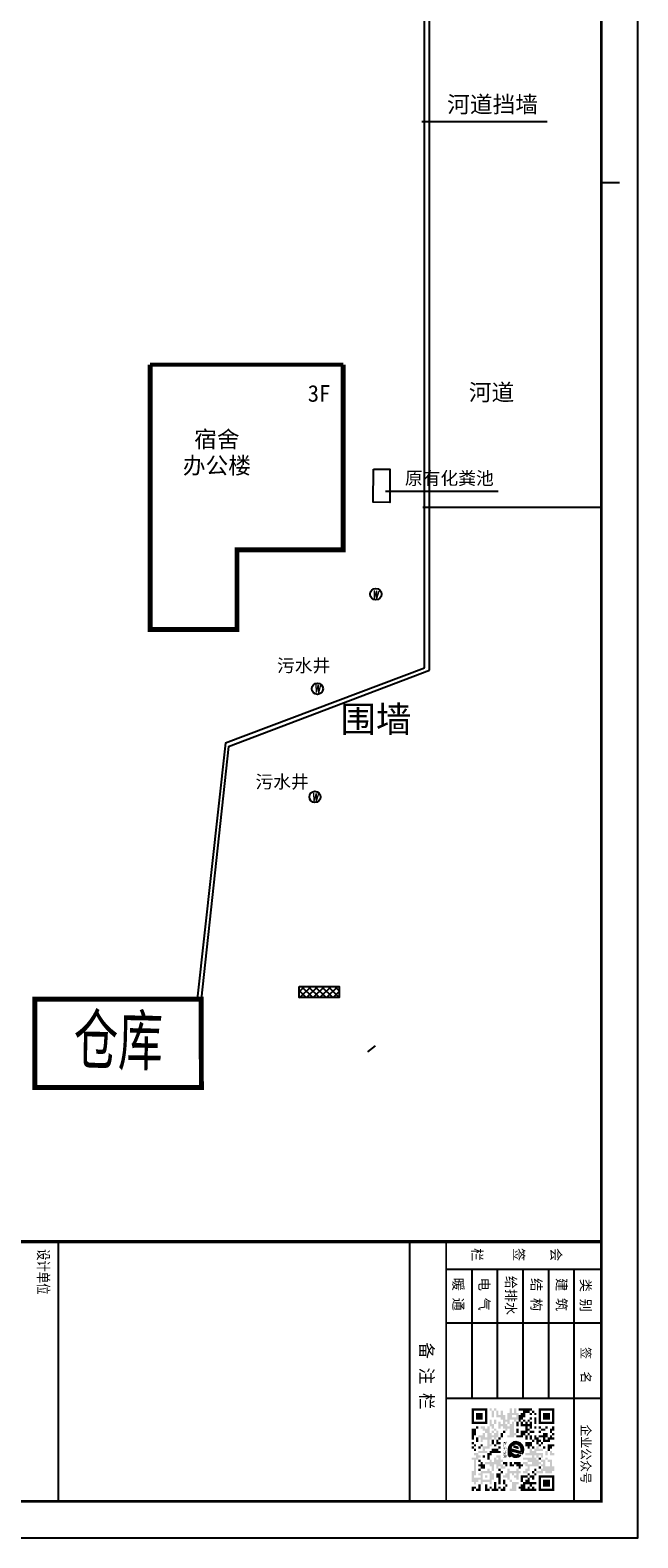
# Model space of a CAD drawing. Extents: x -424536 to -66822, y 139826 to 492209.
# Tile 51 of 69: x -103433 to -66822, y 139826 to 230761. Entities that reach past the tile are written whole.
import ezdxf

# ---------------------------------------------------------------- set-up
doc = ezdxf.new("R2010")
doc.units = 0
doc.header["$LTSCALE"] = 1000
doc.header["$MEASUREMENT"] = 0
doc.layers.add('15221', color=2, linetype='Continuous', lineweight=18)
for name, color, linetype in [('FG', 252, 'Continuous'), ('PUB_TEXT', 7, 'Continuous'), ('图框', 3, 'Continuous'), ('植物$0$灌木字', 3, 'Continuous')]:
    doc.layers.add(name, color=color, linetype=linetype)
doc.styles.add('_TCH_DIM', font='SIMPLEX', dxfattribs={"bigfont": 'GBCBIG'})
doc.styles.add('DIM100', font='romans.shx', dxfattribs={"width": 0.8, "height": 250, "bigfont": 'hztxt.shx'})
doc.styles.get("Standard").update_dxf_attribs({"font": 'gbenor.shx', "bigfont": 'gbcbig.shx'})
doc.styles.add('图框', font='txt', dxfattribs={"width": 0.8})
doc.styles.add('黑体字', font='simhei_1.ttf')

# ---------------------------------------------------------------- blocks, each defined once
blk = doc.blocks.new('*U58')
at = {"layer": '图框'}
for points in [[(79826, 23088), (79803, 23140), (79826, 23227)], [(79838, 23062), (79826, 23227), (79838, 23270)], [(79826, 23088), (79826, 23227), (79838, 23062)], [(79851, 23034), (79838, 23270), (79851, 23318)], [(79838, 23062), (79838, 23270), (79851, 23034)], [(79865, 22973), (79851, 23318), (79865, 23371)], [(79851, 23034), (79851, 23318), (79865, 22973)], [(79867, 22966), (79865, 23371), (79867, 23378)], [(79865, 22973), (79865, 23371), (79867, 22966)], [(79867, 22966), (79867, 23378), (79877, 22920)], [(79877, 22313), (79867, 22699), (79877, 22771)], [(79877, 22920), (79877, 23363), (79882, 22804)], [(79882, 22319), (79877, 22771), (79882, 22804)], [(79598, 22265), (79494, 22265), (79598, 22318)], [(79690, 22265), (79598, 22318), (79690, 22390)], [(79598, 22265), (79598, 22318), (79690, 22265)], [(79767, 22265), (79690, 22390), (79767, 22478)], [(79803, 22265), (79767, 22478), (79803, 22539)], [(79826, 22265), (79803, 22539), (79826, 22578)], [(79838, 22265), (79826, 22578), (79838, 22611)], [(79851, 22281), (79838, 22611), (79851, 22648)], [(79865, 22298), (79851, 22648), (79865, 22688)], [(79867, 22300), (79865, 22688), (79867, 22699)]]:
    blk.add_solid(points, dxfattribs=at)
at = {"layer": '图框', "extrusion": (0, 0, -1)}
for points in [[(-79877, 22920), (-79867, 23378), (-79877, 23363)], [(-79882, 22804), (-79877, 23363), (-79882, 23357)], [(-79877, 22313), (-79877, 22771), (-79882, 22319)], [(-79882, 22319), (-79882, 23357), (-79936, 22383)], [(-79936, 22383), (-79882, 23357), (-79936, 23285)], [(-79936, 22383), (-79936, 23285), (-79958, 22424)], [(-79958, 22424), (-79936, 23285), (-79958, 23255)], [(-79958, 22424), (-79958, 23255), (-80009, 22518)], [(-80009, 22518), (-79958, 23255), (-80009, 23149)], [(-80009, 22518), (-80009, 23149), (-80025, 22566)], [(-80025, 22566), (-80009, 23149), (-80025, 23117)], [(-80025, 22566), (-80025, 23117), (-80056, 22664)], [(-80056, 22664), (-80025, 23117), (-80056, 22998)], [(-80056, 22664), (-80056, 22998), (-80064, 22728)], [(-80064, 22728), (-80056, 22998), (-80064, 22969)], [(-80064, 22728), (-80064, 22969), (-80075, 22816)], [(-79690, 22265), (-79690, 22390), (-79767, 22265)], [(-79767, 22265), (-79767, 22478), (-79803, 22265)], [(-79803, 22265), (-79803, 22539), (-79826, 22265)], [(-79826, 22265), (-79826, 22578), (-79838, 22265)], [(-79838, 22265), (-79838, 22611), (-79851, 22281)], [(-79851, 22281), (-79851, 22648), (-79865, 22298)], [(-79865, 22298), (-79865, 22688), (-79867, 22300)], [(-79867, 22300), (-79867, 22699), (-79877, 22313)]]:
    blk.add_solid(points, dxfattribs=at)
blk = doc.blocks.new('*U57')
at = {"layer": '图框', "color": 8, "extrusion": (0, 0, -1)}
for points in [[(-79432, 22328), (-79137, 22328), (-79432, 23319)], [(-79432, 22328), (-79432, 23319), (-79500, 22328)]]:
    blk.add_solid(points, dxfattribs=at)
at = {"layer": '图框', "color": 8}
for points in [[(79500, 22328), (79432, 23319), (79500, 23343)], [(79500, 22328), (79500, 23343), (79799, 23444)]]:
    blk.add_solid(points, dxfattribs=at)
blk = doc.blocks.new('*U56')
at = {"layer": '图框', "color": 8, "extrusion": (0, 0, -1)}
for points in [[(-78944, 22556), (-78799, 22556), (-78944, 23099)], [(-78944, 22556), (-78944, 23099), (-79087, 22556)]]:
    blk.add_solid(points, dxfattribs=at)
at = {"layer": '图框', "color": 8}
for points in [[(79087, 22556), (78944, 23099), (79087, 23122)], [(79087, 22556), (79087, 23122), (79245, 23147)]]:
    blk.add_solid(points, dxfattribs=at)
blk = doc.blocks.new('*U55')
at = {"layer": '图框'}
for points in [[(78470, 22753), (78464, 22792), (78470, 22944)], [(78487, 22641), (78470, 22944), (78487, 23017)], [(78470, 22753), (78470, 22944), (78487, 22641)], [(78504, 22591), (78487, 23017), (78504, 23092)], [(78487, 22641), (78487, 23017), (78504, 22591)], [(78538, 22497), (78504, 23092), (78538, 23167)], [(78504, 22591), (78504, 23092), (78538, 22497)], [(78566, 22449), (78538, 23167), (78566, 23232)], [(78538, 22497), (78538, 23167), (78566, 22449)], [(78615, 22366), (78566, 23232), (78615, 23302)], [(78566, 22449), (78566, 23232), (78615, 22366)], [(78653, 22322), (78615, 23302), (78653, 23357)], [(78615, 22366), (78615, 23302), (78653, 22322)], [(78657, 22318), (78653, 23357), (78657, 23360)], [(78653, 22322), (78653, 23357), (78657, 22318)], [(78659, 22905), (78657, 23360), (78659, 23362)], [(78657, 22318), (78657, 22791), (78659, 22315)], [(78676, 22987), (78659, 23362), (78676, 23379)], [(78659, 22315), (78659, 22778), (78676, 22296)], [(78682, 23018), (78676, 23379), (78682, 23385)], [(78715, 23097), (78682, 23385), (78715, 23417)], [(78716, 23099), (78715, 23417), (78716, 23418)], [(78726, 23123), (78716, 23418), (78726, 23428)], [(78762, 23179), (78726, 23428), (78762, 23463)], [(78775, 23198), (78762, 23463), (78775, 23472)], [(78789, 23219), (78775, 23472), (78789, 23481)], [(78835, 23268), (78789, 23481), (78835, 23512)], [(78851, 23284), (78835, 23512), (78851, 23523)], [(78868, 23302), (78851, 23523), (78868, 23534)], [(78889, 23317), (78868, 23534), (78889, 23548)], [(78942, 23355), (78889, 23548), (78942, 23570)], [(78962, 23368), (78942, 23570), (78962, 23578)], [(78971, 23373), (78962, 23578), (78971, 23582)], [(79030, 23400), (78971, 23582), (79030, 23606)], [(79045, 23406), (79030, 23606), (79045, 23610)], [(79066, 23416), (79045, 23610), (79066, 23614)], [(79117, 23429), (79066, 23614), (79117, 23625)], [(79155, 23438), (79117, 23625), (79155, 23633)], [(79177, 23444), (79155, 23633), (79177, 23637)], [(79179, 23444), (79177, 23637), (79179, 23638)], [(79269, 23449), (79179, 23638), (79269, 23639)], [(79292, 23450), (79269, 23639), (79292, 23640)], [(79292, 23450), (79292, 23640), (79331, 23445)], [(79331, 23445), (79292, 23640), (79331, 23640)], [(79331, 23445), (79331, 23640), (79405, 23435)], [(79405, 23435), (79405, 23627), (79481, 23410)], [(79481, 23410), (79481, 23614), (79514, 23400)], [(79624, 23437), (79624, 23560), (79754, 23481)], [(78676, 22296), (78676, 22678), (78682, 22289)], [(78682, 22289), (78682, 22661), (78715, 22251)], [(78715, 22251), (78715, 22572), (78716, 22250)], [(78716, 22250), (78716, 22570), (78726, 22242)], [(78726, 22242), (78726, 22553), (78762, 22214)], [(78762, 22214), (78762, 22493), (78775, 22204)], [(78775, 22204), (78775, 22472), (78789, 22193)], [(78789, 22193), (78789, 22456), (78835, 22157)], [(78835, 22157), (78835, 22404), (78851, 22149)], [(78851, 22149), (78851, 22386), (78868, 22140)], [(78868, 22140), (78868, 22373), (78889, 22129)], [(78889, 22129), (78889, 22357), (78942, 22102)], [(78942, 22102), (78942, 22317), (78962, 22092)], [(78962, 22092), (78962, 22307), (78971, 22088)], [(78971, 22088), (78971, 22302), (79030, 22070)], [(79030, 22070), (79030, 22272), (79045, 22066)], [(79045, 22066), (79045, 22265), (79066, 22060)], [(79066, 22060), (79066, 22259), (79117, 22045)], [(79117, 22045), (79117, 22244), (79155, 22041)], [(79155, 22041), (79155, 22233), (79177, 22039)], [(79177, 22039), (79177, 22231), (79179, 22039)], [(79179, 22039), (79179, 22231), (79269, 22030)], [(79292, 22030), (79269, 22222), (79292, 22222)], [(79331, 22030), (79292, 22222), (79331, 22222)], [(79405, 22030), (79331, 22222), (79405, 22222)], [(79481, 22030), (79405, 22222), (79481, 22222)], [(79514, 22030), (79481, 22222), (79514, 22222)], [(79514, 22030), (79514, 22222), (79624, 22030)], [(79624, 22030), (79514, 22222), (79624, 22222)], [(79754, 22030), (79624, 22222), (79754, 22222)], [(79935, 22030), (79754, 22222), (79935, 22222)], [(79935, 22030), (79935, 22222), (80068, 22222)]]:
    blk.add_solid(points, dxfattribs=at)
at = {"layer": '图框', "extrusion": (0, 0, -1)}
for points in [[(-78657, 22791), (-78657, 23360), (-78659, 22905)], [(-78659, 22315), (-78657, 22791), (-78659, 22778)], [(-78659, 22905), (-78659, 23362), (-78676, 22987)], [(-78676, 22296), (-78659, 22778), (-78676, 22678)], [(-78676, 22987), (-78676, 23379), (-78682, 23018)], [(-78682, 23018), (-78682, 23385), (-78715, 23097)], [(-78715, 23097), (-78715, 23417), (-78716, 23099)], [(-78716, 23099), (-78716, 23418), (-78726, 23123)], [(-78726, 23123), (-78726, 23428), (-78762, 23179)], [(-78762, 23179), (-78762, 23463), (-78775, 23198)], [(-78775, 23198), (-78775, 23472), (-78789, 23219)], [(-78789, 23219), (-78789, 23481), (-78835, 23268)], [(-78835, 23268), (-78835, 23512), (-78851, 23284)], [(-78851, 23284), (-78851, 23523), (-78868, 23302)], [(-78868, 23302), (-78868, 23534), (-78889, 23317)], [(-78889, 23317), (-78889, 23548), (-78942, 23355)], [(-78942, 23355), (-78942, 23570), (-78962, 23368)], [(-78962, 23368), (-78962, 23578), (-78971, 23373)], [(-78971, 23373), (-78971, 23582), (-79030, 23400)], [(-79030, 23400), (-79030, 23606), (-79045, 23406)], [(-79045, 23406), (-79045, 23610), (-79066, 23416)], [(-79066, 23416), (-79066, 23614), (-79117, 23429)], [(-79117, 23429), (-79117, 23625), (-79155, 23438)], [(-79155, 23438), (-79155, 23633), (-79177, 23444)], [(-79177, 23444), (-79177, 23637), (-79179, 23444)], [(-79179, 23444), (-79179, 23638), (-79269, 23449)], [(-79269, 23449), (-79269, 23639), (-79292, 23450)], [(-79405, 23435), (-79331, 23640), (-79405, 23627)], [(-79481, 23410), (-79405, 23627), (-79481, 23614)], [(-79514, 23400), (-79481, 23614), (-79514, 23602)], [(-79514, 23400), (-79514, 23602), (-79624, 23437)], [(-79624, 23437), (-79514, 23602), (-79624, 23560)], [(-78682, 22289), (-78676, 22678), (-78682, 22661)], [(-78715, 22251), (-78682, 22661), (-78715, 22572)], [(-78716, 22250), (-78715, 22572), (-78716, 22570)], [(-78726, 22242), (-78716, 22570), (-78726, 22553)], [(-78762, 22214), (-78726, 22553), (-78762, 22493)], [(-78775, 22204), (-78762, 22493), (-78775, 22472)], [(-78789, 22193), (-78775, 22472), (-78789, 22456)], [(-78835, 22157), (-78789, 22456), (-78835, 22404)], [(-78851, 22149), (-78835, 22404), (-78851, 22386)], [(-78868, 22140), (-78851, 22386), (-78868, 22373)], [(-78889, 22129), (-78868, 22373), (-78889, 22357)], [(-78942, 22102), (-78889, 22357), (-78942, 22317)], [(-78962, 22092), (-78942, 22317), (-78962, 22307)], [(-78971, 22088), (-78962, 22307), (-78971, 22302)], [(-79030, 22070), (-78971, 22302), (-79030, 22272)], [(-79045, 22066), (-79030, 22272), (-79045, 22265)], [(-79066, 22060), (-79045, 22265), (-79066, 22259)], [(-79117, 22045), (-79066, 22259), (-79117, 22244)], [(-79155, 22041), (-79117, 22244), (-79155, 22233)], [(-79177, 22039), (-79155, 22233), (-79177, 22231)], [(-79179, 22039), (-79177, 22231), (-79179, 22231)], [(-79269, 22030), (-79179, 22231), (-79269, 22222)], [(-79269, 22030), (-79269, 22222), (-79292, 22030)], [(-79292, 22030), (-79292, 22222), (-79331, 22030)], [(-79331, 22030), (-79331, 22222), (-79405, 22030)], [(-79405, 22030), (-79405, 22222), (-79481, 22030)], [(-79481, 22030), (-79481, 22222), (-79514, 22030)], [(-79624, 22030), (-79624, 22222), (-79754, 22030)], [(-79754, 22030), (-79754, 22222), (-79935, 22030)]]:
    blk.add_solid(points, dxfattribs=at)

msp = doc.modelspace()

# ---------------------------------------------------------------- hatches: boundary and pattern name
at = {"layer": '15221'}
h = msp.add_hatch(color=250, dxfattribs=at)
h.paths.add_polyline_path([(-75890.6, 146688.6), (-75890.6, 147629.7), (-76833.5, 147629.7), (-76833.5, 146688.6)])
h.paths.add_polyline_path([(-76024.5, 146824.4), (-76699.6, 146824.4), (-76699.6, 147496.8), (-76024.5, 147496.8)], flags=16)
h.paths.add_polyline_path([(-76161.8, 146958.6), (-76565.4, 146958.6), (-76565.4, 147358.7), (-76161.8, 147358.7)], flags=0)
for points in [[(-76161.8, 146958.6), (-76161.8, 147358.7), (-76565.4, 147358.7), (-76565.4, 146958.6)], [(-73735.5, 146958.6), (-73735.5, 147093.5), (-73601.7, 147093.5), (-73601.7, 147358.7), (-73334.1, 147358.7), (-73334.1, 147496.8), (-73195.5, 147496.8), (-73195.5, 147629.7), (-74003.8, 147629.7), (-74003.8, 147496.8), (-73735.5, 147496.8), (-73735.5, 147358.7), (-73871.5, 147358.7), (-73871.5, 147231.3), (-74003.8, 147231.3), (-74003.8, 146958.6), (-74003.8, 146824.4), (-73871.5, 146824.4), (-73871.5, 146958.6)], [(-72120.1, 146958.6), (-72120.1, 147358.7), (-72525.8, 147358.7), (-72525.8, 146958.6)], [(-76699.6, 145746.1), (-76699.6, 146014.8), (-76565.4, 146014.8), (-76565.4, 146417.7), (-76833.5, 146417.7), (-76833.5, 145746.1)], [(-76426, 146417.7), (-76426, 146550.6), (-76565.4, 146550.6), (-76565.4, 146417.7)], [(-76024.5, 146284.7), (-76024.5, 146147.7), (-75890.6, 146147.7), (-75890.6, 145880.6), (-76024.5, 145880.6), (-76024.5, 146147.7), (-76161.8, 146147.7), (-76161.8, 146014.8), (-76426, 146014.8), (-76426, 145880.6), (-76296.3, 145880.6), (-76296.3, 145610.6), (-76161.8, 145610.6), (-76161.8, 145746.1), (-75890.6, 145746.1), (-75890.6, 145338.3), (-76161.8, 145338.3), (-76161.8, 145072.1), (-76426, 145072.1), (-76426, 144939.2), (-75890.6, 144939.2), (-75890.6, 145072.1), (-76024.5, 145072.1), (-76024.5, 145205.4), (-75757.8, 145205.4), (-75757.8, 145338.3), (-75622.5, 145338.3), (-75622.5, 145475.1), (-75757.8, 145475.1), (-75757.8, 145746.1), (-75622.5, 145746.1), (-75622.5, 145880.6), (-75485.4, 145880.6), (-75485.4, 145746.1), (-75353.7, 145746.1), (-75353.7, 145880.6), (-75217.8, 145880.6), (-75217.8, 146284.7), (-75353.7, 146284.7), (-75353.7, 146147.7), (-75485.4, 146147.7), (-75485.4, 146014.8), (-75622.5, 146014.8), (-75622.5, 146147.7), (-75757.8, 146147.7), (-75757.8, 146550.6), (-75890.6, 146550.6), (-75890.6, 146417.7), (-76024.5, 146417.7), (-76024.5, 146550.6), (-76296.3, 146550.6), (-76296.3, 146417.7), (-76161.8, 146417.7), (-76161.8, 146284.7)], [(-73601.7, 146550.6), (-73601.7, 146284.7), (-73871.5, 146284.7), (-73871.5, 146014.8), (-74139.7, 146014.8), (-74139.7, 145880.6), (-73735.5, 145880.6), (-73735.5, 146014.8), (-73601.7, 146014.8), (-73601.7, 146147.7), (-73467.9, 146147.7), (-73467.9, 146284.7), (-73334.1, 146284.7), (-73334.1, 146417.7), (-73467.9, 146417.7), (-73467.9, 146550.6), (-73334.1, 146550.6), (-73334.1, 146417.7), (-73195.5, 146417.7), (-73195.5, 146824.4), (-73334.1, 146824.4), (-73334.1, 146688.6), (-73467.9, 146688.6), (-73467.9, 146824.4), (-73601.7, 146824.4), (-73601.7, 146688.6), (-73735.5, 146688.6), (-73735.5, 146824.4), (-73871.5, 146824.4), (-73871.5, 146550.6)], [(-76426, 145610.6), (-76426, 145880.6), (-76565.4, 145880.6), (-76565.4, 145610.6)], [(-75079.7, 145746.1), (-75079.7, 145880.6), (-75217.8, 145880.6), (-75217.8, 145746.1)], [(-74947.6, 145880.6), (-74947.6, 146147.7), (-75079.7, 146147.7), (-75079.7, 145880.6)], [(-74813.8, 146147.7), (-74813.8, 146284.7), (-74947.6, 146284.7), (-74947.6, 146147.7)], [(-73467.9, 145338.3), (-73467.9, 145205.4), (-73334.1, 145205.4), (-73334.1, 145338.3), (-73195.5, 145338.3), (-73195.5, 145610.6), (-73601.7, 145610.6), (-73601.7, 145338.3)], [(-76565.4, 145338.3), (-76565.4, 145475.1), (-76699.6, 145475.1), (-76699.6, 145338.3)], [(-76296.3, 145205.4), (-76296.3, 145338.3), (-76426, 145338.3), (-76426, 145205.4)], [(-76161.8, 145338.3), (-76161.8, 145475.1), (-76296.3, 145475.1), (-76296.3, 145338.3)], [(-75622.5, 144130.2), (-75622.5, 143863.6), (-75485.4, 143863.6), (-75485.4, 144268), (-75353.7, 144268), (-75353.7, 143997.6), (-75217.8, 143997.6), (-75217.8, 144130.2), (-75079.7, 144130.2), (-75079.7, 143997.6), (-74813.8, 143997.6), (-74813.8, 144130.2), (-74947.6, 144130.2), (-74947.6, 144268), (-75079.7, 144268), (-75079.7, 144400.6), (-74947.6, 144400.6), (-74947.6, 144535.6), (-75079.7, 144535.6), (-75079.7, 144799.8), (-75353.7, 144799.8), (-75353.7, 144665.6), (-75217.8, 144665.6), (-75217.8, 144535.6), (-75353.7, 144535.6), (-75353.7, 144665.6), (-75485.4, 144665.6), (-75485.4, 144400.6), (-75622.5, 144400.6), (-75622.5, 144535.6), (-75757.8, 144535.6), (-75757.8, 144400.6), (-76024.5, 144400.6), (-76024.5, 144268), (-75757.8, 144268), (-75757.8, 144130.2)], [(-75622.5, 144799.8), (-75622.5, 144939.2), (-75079.7, 144939.2), (-75079.7, 145072.1), (-75217.8, 145072.1), (-75217.8, 145205.4), (-75622.5, 145205.4), (-75622.5, 145072.1), (-75757.8, 145072.1), (-75757.8, 144939.2), (-75890.6, 144939.2), (-75890.6, 144535.6), (-75757.8, 144535.6), (-75757.8, 144799.8)], [(-75079.7, 145205.4), (-75079.7, 145338.3), (-75217.8, 145338.3), (-75217.8, 145205.4)], [(-72796.2, 144130.2), (-72796.2, 144268), (-72658.1, 144268), (-72658.1, 144400.6), (-72796.2, 144400.6), (-72796.2, 144535.6), (-72927.9, 144535.6), (-72927.9, 144665.6), (-73063.8, 144665.6), (-73063.8, 144799.8), (-72927.9, 144799.8), (-72927.9, 144665.6), (-72796.2, 144665.6), (-72796.2, 144799.8), (-72658.1, 144799.8), (-72658.1, 144665.6), (-72525.8, 144665.6), (-72525.8, 144939.2), (-72927.9, 144939.2), (-72927.9, 145072.1), (-72525.8, 145072.1), (-72525.8, 145205.4), (-72796.2, 145205.4), (-72796.2, 145338.3), (-72927.9, 145338.3), (-72927.9, 145205.4), (-73063.8, 145205.4), (-73063.8, 145072.1), (-73195.5, 145072.1), (-73195.5, 145205.4), (-73334.1, 145205.4), (-73334.1, 144939.2), (-73601.7, 144939.2), (-73601.7, 144799.8), (-73195.5, 144799.8), (-73195.5, 144665.6), (-73735.5, 144665.6), (-73735.5, 144535.6), (-73467.9, 144535.6), (-73467.9, 144400.6), (-73195.5, 144400.6), (-73195.5, 144268), (-73467.9, 144268), (-73467.9, 144400.6), (-73735.5, 144400.6), (-73735.5, 144268), (-73601.7, 144268), (-73601.7, 144130.2), (-73467.9, 144130.2), (-73467.9, 143997.6), (-73601.7, 143997.6), (-73601.7, 143863.6), (-73735.5, 143863.6), (-73735.5, 143725.5), (-73467.9, 143725.5), (-73467.9, 143863.6), (-73334.1, 143863.6), (-73334.1, 144130.2)], [(-73063.8, 145205.4), (-73063.8, 145338.3), (-73195.5, 145338.3), (-73195.5, 145205.4)], [(-74677.9, 144130.2), (-74677.9, 144400.6), (-74947.6, 144400.6), (-74947.6, 144268), (-74813.8, 144268), (-74813.8, 144130.2)], [(-74275.6, 144130.2), (-74275.6, 144268), (-74409.4, 144268), (-74409.4, 144400.6), (-74546.2, 144400.6), (-74546.2, 144130.2)], [(-73871.5, 143997.6), (-73871.5, 144130.2), (-73735.5, 144130.2), (-73735.5, 144268), (-73871.5, 144268), (-73871.5, 144400.6), (-74275.6, 144400.6), (-74275.6, 144268), (-74139.7, 144268), (-74139.7, 144130.2), (-74003.8, 144130.2), (-74003.8, 143997.6)], [(-75217.8, 142647.9), (-75217.8, 142784.8), (-75353.7, 142784.8), (-75353.7, 143189.7), (-75485.4, 143189.7), (-75485.4, 142784.8), (-75622.5, 142784.8), (-75622.5, 142647.9)], [(-73334.1, 143054.9), (-73334.1, 142916.6), (-73195.5, 142916.6), (-73195.5, 143054.9), (-72927.9, 143054.9), (-72927.9, 143189.7), (-73334.1, 143189.7), (-73334.1, 143455.1), (-73467.9, 143455.1), (-73467.9, 143326.3), (-73601.7, 143326.3), (-73601.7, 143189.7), (-73735.5, 143189.7), (-73735.5, 143054.9), (-73871.5, 143054.9), (-73871.5, 142916.6), (-74003.8, 142916.6), (-74003.8, 142784.8), (-73871.5, 142784.8), (-73871.5, 142647.9), (-72927.9, 142647.9), (-72927.9, 142784.8), (-73063.8, 142784.8), (-73063.8, 142916.6), (-73195.5, 142916.6), (-73195.5, 142784.8), (-73334.1, 142784.8), (-73334.1, 142916.6), (-73467.9, 142916.6), (-73467.9, 142784.8), (-73601.7, 142784.8), (-73601.7, 143054.9)], [(-72120.1, 142916.6), (-72120.1, 143326.3), (-72525.8, 143326.3), (-72525.8, 142916.6)]]:
    msp.add_hatch(color=250, dxfattribs=at).paths.add_polyline_path(points)
h = msp.add_hatch(color=250, dxfattribs=at)
h.paths.add_polyline_path([(-75485.4, 147093.5), (-75485.4, 147496.8), (-75622.5, 147496.8), (-75622.5, 147093.5)])
h.paths.add_polyline_path([(-75353.7, 147496.8), (-75353.7, 147629.7), (-75485.4, 147629.7), (-75485.4, 147496.8)])
h.paths.add_polyline_path([(-75622.5, 147496.8), (-75622.5, 147629.7), (-75757.8, 147629.7), (-75757.8, 147496.8)])
h.paths.add_polyline_path([(-75353.7, 146688.6), (-75353.7, 146958.6), (-75485.4, 146958.6), (-75485.4, 146688.6)])
h.paths.add_polyline_path([(-75622.5, 146550.6), (-75622.5, 146417.7), (-75485.4, 146417.7), (-75485.4, 146688.6), (-75622.5, 146688.6), (-75622.5, 146958.6), (-75757.8, 146958.6), (-75757.8, 146550.6)])
h.paths.add_polyline_path([(-75353.7, 146284.7), (-75353.7, 146417.7), (-75485.4, 146417.7), (-75485.4, 146284.7)])
h.paths.add_polyline_path([(-75485.4, 146147.7), (-75485.4, 146284.7), (-75622.5, 146284.7), (-75622.5, 146147.7)])
h = msp.add_hatch(color=250, dxfattribs=at)
h.paths.add_polyline_path([(-74275.6, 146958.6), (-74275.6, 146824.4), (-74139.7, 146824.4), (-74139.7, 146958.6), (-74003.8, 146958.6), (-74003.8, 147231.3), (-74003.8, 147358.7), (-74139.7, 147358.7), (-74139.7, 147629.7), (-74275.6, 147629.7), (-74275.6, 147358.7), (-74409.4, 147358.7), (-74409.4, 147629.7), (-74546.2, 147629.7), (-74546.2, 147358.7), (-74677.9, 147358.7), (-74677.9, 146958.6), (-74813.8, 146958.6), (-74813.8, 147231.3), (-74947.6, 147231.3), (-74947.6, 147496.8), (-75079.7, 147496.8), (-75079.7, 147231.3), (-75217.8, 147231.3), (-75217.8, 147496.8), (-75353.7, 147496.8), (-75353.7, 147093.5), (-75079.7, 147093.5), (-75079.7, 146958.6), (-74947.6, 146958.6), (-74947.6, 146688.6), (-75079.7, 146688.6), (-75079.7, 146824.4), (-75217.8, 146824.4), (-75217.8, 146417.7), (-75079.7, 146417.7), (-75079.7, 146550.6), (-74947.6, 146550.6), (-74947.6, 146417.7), (-74813.8, 146417.7), (-74813.8, 146284.7), (-74677.9, 146284.7), (-74677.9, 146417.7), (-74546.2, 146417.7), (-74546.2, 146014.8), (-74677.9, 146014.8), (-74677.9, 145880.6), (-74275.6, 145880.6), (-74275.6, 146014.8), (-74139.7, 146014.8), (-74139.7, 146147.7), (-74275.6, 146147.7), (-74275.6, 146824.4), (-74409.4, 146824.4), (-74409.4, 146688.6), (-74546.2, 146688.6), (-74546.2, 146550.6), (-74677.9, 146550.6), (-74677.9, 146688.6), (-74813.8, 146688.6), (-74813.8, 146824.4), (-74677.9, 146824.4), (-74677.9, 146688.6), (-74546.2, 146688.6), (-74546.2, 146958.6)])
h.paths.add_polyline_path([(-74409.4, 147093.5), (-74409.4, 147231.3), (-74139.7, 147231.3), (-74139.7, 147093.5)], flags=17)
h = msp.add_hatch(color=250, dxfattribs=at)
h.paths.add_polyline_path([(-73601.7, 146824.4), (-73601.7, 146958.6), (-73735.5, 146958.6), (-73735.5, 146824.4)])
h.paths.add_polyline_path([(-73334.1, 146824.4), (-73334.1, 146958.6), (-73467.9, 146958.6), (-73467.9, 146824.4)])
h.paths.add_polyline_path([(-73195.5, 146958.6), (-73195.5, 147093.5), (-73334.1, 147093.5), (-73334.1, 146958.6)])
h.paths.add_polyline_path([(-73195.5, 147231.3), (-73195.5, 147358.7), (-73334.1, 147358.7), (-73334.1, 147231.3)])
h.paths.add_polyline_path([(-73063.8, 147358.7), (-73063.8, 147496.8), (-73195.5, 147496.8), (-73195.5, 147358.7)])
h.paths.add_polyline_path([(-72927.9, 147231.3), (-72927.9, 147358.7), (-73063.8, 147358.7), (-73063.8, 147231.3)])
h = msp.add_hatch(color=250, dxfattribs=at)
h.paths.add_polyline_path([(-71851.9, 146688.6), (-71851.9, 147629.7), (-72796.2, 147629.7), (-72796.2, 146688.6)])
h.paths.add_polyline_path([(-71987.8, 146824.4), (-72658.1, 146824.4), (-72658.1, 147496.8), (-71987.8, 147496.8)], flags=16)
h.paths.add_polyline_path([(-72525.8, 146958.6), (-72525.8, 147358.7), (-72120.1, 147358.7), (-72120.1, 146958.6)], flags=0)
h = msp.add_hatch(color=250, dxfattribs=at)
h.paths.add_polyline_path([(-74003.8, 146550.6), (-74003.8, 146824.4), (-74139.7, 146824.4), (-74139.7, 146550.6)])
h.paths.add_polyline_path([(-74003.8, 146147.7), (-74003.8, 146417.7), (-74139.7, 146417.7), (-74139.7, 146147.7)])
h = msp.add_hatch(color=250, dxfattribs=at)
h.paths.add_polyline_path([(-72927.9, 146688.6), (-72927.9, 147093.5), (-73063.8, 147093.5), (-73063.8, 146688.6)])
h.paths.add_polyline_path([(-72927.9, 146417.7), (-72927.9, 146550.6), (-73063.8, 146550.6), (-73063.8, 146417.7)])
h = msp.add_hatch(color=250, dxfattribs=at)
h.paths.add_polyline_path([(-72389.8, 146284.7), (-72389.8, 146417.7), (-72658.1, 146417.7), (-72658.1, 146284.7)])
h.paths.add_polyline_path([(-72658.1, 146147.7), (-72658.1, 146284.7), (-72796.2, 146284.7), (-72796.2, 146147.7)])
h.paths.add_polyline_path([(-72658.1, 146417.7), (-72658.1, 146550.6), (-72796.2, 146550.6), (-72796.2, 146417.7)])
h.paths.add_polyline_path([(-72258.1, 146417.7), (-72258.1, 146550.6), (-72389.8, 146550.6), (-72389.8, 146417.7)])
h = msp.add_hatch(color=250, dxfattribs=at)
h.paths.add_polyline_path([(-71987.8, 146417.7), (-72120.1, 146417.7), (-72120.1, 146147.7), (-71987.8, 146147.7), (-71987.8, 146284.7), (-71851.9, 146284.7), (-71851.9, 146550.6), (-71987.8, 146550.6)])
h.paths.add_polyline_path([(-71851.9, 146014.8), (-71851.9, 146147.7), (-71987.8, 146147.7), (-71987.8, 146014.8)], flags=17)
h.paths.add_polyline_path([(-71987.8, 145880.6), (-71987.8, 146014.8), (-72120.1, 146014.8), (-72120.1, 145880.6), (-72258.1, 145880.6), (-72258.1, 145746.1), (-72389.8, 145746.1), (-72389.8, 145880.6), (-72258.1, 145880.6), (-72258.1, 146147.7), (-72525.8, 146147.7), (-72525.8, 146014.8), (-72796.2, 146014.8), (-72796.2, 145880.6), (-72525.8, 145880.6), (-72525.8, 145610.6), (-72120.1, 145610.6), (-72120.1, 145746.1), (-71851.9, 145746.1), (-71851.9, 145880.6)])
h = msp.add_hatch(color=250, dxfattribs=at)
h.paths.add_polyline_path([(-76699.6, 145475.1), (-76699.6, 145610.6), (-76833.5, 145610.6), (-76833.5, 145475.1)])
h.paths.add_polyline_path([(-76699.6, 145205.4), (-76699.6, 145338.3), (-76833.5, 145338.3), (-76833.5, 145205.4)])
h.paths.add_polyline_path([(-76565.4, 145072.1), (-76565.4, 145205.4), (-76699.6, 145205.4), (-76699.6, 145072.1)])
h = msp.add_hatch(color=250, dxfattribs=at)
h.paths.add_polyline_path([(-75485.4, 145475.1), (-75485.4, 145746.1), (-75622.5, 145746.1), (-75622.5, 145475.1)])
h.paths.add_polyline_path([(-75353.7, 145338.3), (-75353.7, 145475.1), (-75485.4, 145475.1), (-75485.4, 145338.3)])
h.paths.add_polyline_path([(-75079.7, 145475.1), (-75079.7, 145610.6), (-75217.8, 145610.6), (-75217.8, 145746.1), (-75353.7, 145746.1), (-75353.7, 145475.1)])
h = msp.add_hatch(color=250, dxfattribs=at)
h.paths.add_polyline_path([(-73063.8, 146147.7), (-73063.8, 146284.7), (-73334.1, 146284.7), (-73334.1, 146147.7)])
h.paths.add_polyline_path([(-73334.1, 146014.8), (-73334.1, 146147.7), (-73467.9, 146147.7), (-73467.9, 146014.8)])
h.paths.add_polyline_path([(-73467.9, 145746.1), (-73467.9, 146014.8), (-73601.7, 146014.8), (-73601.7, 145746.1)])
h.paths.add_polyline_path([(-73195.5, 145746.1), (-73195.5, 146014.8), (-73334.1, 146014.8), (-73334.1, 145746.1)])
h = msp.add_hatch(color=250, dxfattribs=at)
h.paths.add_polyline_path([(-72796.2, 145475.1), (-72796.2, 145610.6), (-72658.1, 145610.6), (-72658.1, 145746.1), (-72796.2, 145746.1), (-72796.2, 145880.6), (-72927.9, 145880.6), (-72927.9, 146014.8), (-73063.8, 146014.8), (-73063.8, 145746.1), (-72927.9, 145746.1), (-72927.9, 145475.1)])
h.paths.add_polyline_path([(-73063.8, 145610.6), (-73063.8, 145746.1), (-73195.5, 145746.1), (-73195.5, 145610.6)])
h.paths.add_polyline_path([(-72658.1, 145338.3), (-72658.1, 145475.1), (-72796.2, 145475.1), (-72796.2, 145338.3)])
h.paths.add_polyline_path([(-72525.8, 145475.1), (-72525.8, 145610.6), (-72658.1, 145610.6), (-72658.1, 145475.1)])
h = msp.add_hatch(color=250, dxfattribs=at)
h.paths.add_polyline_path([(-76565.4, 143594.2), (-76565.4, 144535.6), (-76426, 144535.6), (-76426, 144665.6), (-76296.3, 144665.6), (-76296.3, 144799.8), (-76426, 144799.8), (-76426, 144939.2), (-76699.6, 144939.2), (-76699.6, 144799.8), (-76565.4, 144799.8), (-76565.4, 144665.6), (-76833.5, 144665.6), (-76833.5, 144535.6), (-76699.6, 144535.6), (-76699.6, 143863.6), (-76833.5, 143863.6), (-76833.5, 143189.7), (-76699.6, 143189.7), (-76699.6, 143054.9), (-76565.4, 143054.9), (-76565.4, 143189.7), (-76426, 143189.7), (-76426, 143326.3), (-76296.3, 143326.3), (-76296.3, 143054.9), (-76161.8, 143054.9), (-76161.8, 143189.7), (-75757.8, 143189.7), (-75757.8, 143054.9), (-75622.5, 143054.9), (-75622.5, 143326.3), (-75485.4, 143326.3), (-75485.4, 143725.5), (-75622.5, 143725.5), (-75622.5, 143863.6), (-75757.8, 143863.6), (-75757.8, 143997.6), (-75890.6, 143997.6), (-75890.6, 143863.6), (-76296.3, 143863.6), (-76296.3, 143725.5), (-76426, 143725.5), (-76426, 143594.2), (-76296.3, 143594.2), (-76296.3, 143455.1), (-76699.6, 143455.1), (-76699.6, 143594.2)])
h.paths.add_polyline_path([(-76161.8, 143725.5), (-75757.8, 143725.5), (-75757.8, 143326.3), (-76161.8, 143326.3)], flags=16)
h.paths.add_polyline_path([(-76024.5, 143594.2), (-75890.6, 143594.2), (-75890.6, 143455.1), (-76024.5, 143455.1)], flags=0)
h = msp.add_hatch(color=250, dxfattribs=at)
h.paths.add_polyline_path([(-76024.5, 143997.6), (-76024.5, 144268), (-76161.8, 144268), (-76161.8, 144400.6), (-76296.3, 144400.6), (-76296.3, 144268), (-76426, 144268), (-76426, 144130.2), (-76296.3, 144130.2), (-76296.3, 143997.6)])
h.paths.add_polyline_path([(-76296.3, 144400.6), (-76296.3, 144535.6), (-76426, 144535.6), (-76426, 144400.6)])
h.paths.add_polyline_path([(-76296.3, 143863.6), (-76296.3, 143997.6), (-76426, 143997.6), (-76426, 143863.6)])
h.paths.add_polyline_path([(-76024.5, 144665.6), (-76024.5, 144799.8), (-76161.8, 144799.8), (-76161.8, 144665.6)])
h = msp.add_hatch(color=250, dxfattribs=at)
h.paths.add_polyline_path([(-72258.1, 144799.8), (-72258.1, 145072.1), (-72389.8, 145072.1), (-72389.8, 144799.8)])
h.paths.add_polyline_path([(-71851.9, 144799.8), (-71851.9, 144939.2), (-71987.8, 144939.2), (-71987.8, 145072.1), (-72120.1, 145072.1), (-72120.1, 144799.8)])
h.paths.add_polyline_path([(-72258.1, 144535.6), (-72258.1, 144665.6), (-72389.8, 144665.6), (-72389.8, 144535.6)])
h.paths.add_polyline_path([(-72120.1, 144400.6), (-72120.1, 144130.2), (-72389.8, 144130.2), (-72389.8, 144535.6), (-72658.1, 144535.6), (-72658.1, 144400.6), (-72525.8, 144400.6), (-72525.8, 144268), (-72658.1, 144268), (-72658.1, 144130.2), (-72525.8, 144130.2), (-72525.8, 143997.6), (-72658.1, 143997.6), (-72658.1, 143863.6), (-72927.9, 143863.6), (-72927.9, 143725.5), (-72525.8, 143725.5), (-72525.8, 143863.6), (-72389.8, 143863.6), (-72389.8, 143725.5), (-71987.8, 143725.5), (-71987.8, 143863.6), (-71851.9, 143863.6), (-71851.9, 144130.2), (-71987.8, 144130.2), (-71987.8, 144535.6), (-72258.1, 144535.6), (-72258.1, 144400.6)])
h = msp.add_hatch(color=250, dxfattribs=at)
h.paths.add_polyline_path([(-72658.1, 144535.6), (-72658.1, 144665.6), (-72796.2, 144665.6), (-72796.2, 144535.6)])
h.paths.add_polyline_path([(-72658.1, 143997.6), (-72658.1, 144130.2), (-72796.2, 144130.2), (-72796.2, 143997.6)])
h = msp.add_hatch(color=250, dxfattribs=at)
h.paths.add_polyline_path([(-72389.8, 145205.4), (-72389.8, 145338.3), (-72525.8, 145338.3), (-72525.8, 145205.4)])
h.paths.add_polyline_path([(-72120.1, 145072.1), (-72120.1, 145205.4), (-71987.8, 145205.4), (-71987.8, 145338.3), (-71851.9, 145338.3), (-71851.9, 145475.1), (-72258.1, 145475.1), (-72258.1, 145072.1)])
h = msp.add_hatch(color=250, dxfattribs=at)
h.paths.add_polyline_path([(-75079.7, 143054.9), (-75079.7, 143725.5), (-75353.7, 143725.5), (-75353.7, 143455.1), (-75217.8, 143455.1), (-75217.8, 143054.9)])
h.paths.add_polyline_path([(-75079.7, 142784.8), (-75079.7, 142916.6), (-75217.8, 142916.6), (-75217.8, 142784.8)])
h = msp.add_hatch(color=250, dxfattribs=at)
h.paths.add_polyline_path([(-74947.6, 143725.5), (-74947.6, 143863.6), (-75079.7, 143863.6), (-75079.7, 143725.5)])
h.paths.add_polyline_path([(-75079.7, 143863.6), (-75079.7, 143997.6), (-75217.8, 143997.6), (-75217.8, 143863.6)])
h = msp.add_hatch(color=250, dxfattribs=at)
h.paths.add_polyline_path([(-74139.7, 142647.9), (-74139.7, 143054.9), (-74003.8, 143054.9), (-74003.8, 143189.7), (-74409.4, 143189.7), (-74409.4, 142784.8), (-74546.2, 142784.8), (-74546.2, 142647.9)])
h.paths.add_polyline_path([(-74409.4, 143189.7), (-74409.4, 143326.3), (-74546.2, 143326.3), (-74546.2, 143189.7)])
h.paths.add_polyline_path([(-74546.2, 143326.3), (-74546.2, 143725.5), (-74409.4, 143725.5), (-74409.4, 143594.2), (-74275.6, 143594.2), (-74275.6, 143725.5), (-74139.7, 143725.5), (-74139.7, 143594.2), (-74275.6, 143594.2), (-74275.6, 143455.1), (-74139.7, 143455.1), (-74139.7, 143326.3), (-74003.8, 143326.3), (-74003.8, 143725.5), (-73871.5, 143725.5), (-73871.5, 143863.6), (-74003.8, 143863.6), (-74003.8, 143997.6), (-74139.7, 143997.6), (-74139.7, 143863.6), (-74546.2, 143863.6), (-74546.2, 143997.6), (-74677.9, 143997.6), (-74677.9, 143725.5), (-74813.8, 143725.5), (-74813.8, 143594.2), (-74947.6, 143594.2), (-74947.6, 143455.1), (-74677.9, 143455.1), (-74677.9, 143326.3)])
h = msp.add_hatch(color=250, dxfattribs=at)
h.paths.add_polyline_path([(-73063.8, 143326.3), (-73063.8, 143594.2), (-73334.1, 143594.2), (-73334.1, 143455.1), (-73195.5, 143455.1), (-73195.5, 143326.3)])
h.paths.add_polyline_path([(-73334.1, 143594.2), (-73334.1, 143725.5), (-73467.9, 143725.5), (-73467.9, 143594.2)])
h.paths.add_polyline_path([(-73467.9, 143455.1), (-73467.9, 143594.2), (-73871.5, 143594.2), (-73871.5, 143189.7), (-73735.5, 143189.7), (-73735.5, 143455.1)])
h = msp.add_hatch(color=250, dxfattribs=at)
h.paths.add_polyline_path([(-72927.9, 143863.6), (-72927.9, 143997.6), (-73063.8, 143997.6), (-73063.8, 143863.6)])
h.paths.add_polyline_path([(-73063.8, 143725.5), (-73063.8, 143863.6), (-73195.5, 143863.6), (-73195.5, 143725.5)])
h.paths.add_polyline_path([(-72927.9, 143594.2), (-72927.9, 143725.5), (-73063.8, 143725.5), (-73063.8, 143594.2)])
h = msp.add_hatch(color=250, dxfattribs=at)
h.paths.add_polyline_path([(-76296.3, 142647.9), (-76296.3, 143054.9), (-76426, 143054.9), (-76426, 142784.8), (-76565.4, 142784.8), (-76565.4, 142647.9)])
h.paths.add_polyline_path([(-76699.6, 142647.9), (-76699.6, 142784.8), (-76565.4, 142784.8), (-76565.4, 142916.6), (-76833.5, 142916.6), (-76833.5, 142647.9)])
h = msp.add_hatch(color=250, dxfattribs=at)
h.paths.add_polyline_path([(-75622.5, 142784.8), (-75622.5, 142916.6), (-75757.8, 142916.6), (-75757.8, 142784.8)])
h.paths.add_polyline_path([(-75757.8, 142647.9), (-75757.8, 142784.8), (-75890.6, 142784.8), (-75890.6, 143054.9), (-76024.5, 143054.9), (-76024.5, 142647.9)])
h = msp.add_hatch(color=250, dxfattribs=at)
h.paths.add_polyline_path([(-74813.8, 142647.9), (-74813.8, 142916.6), (-74947.6, 142916.6), (-74947.6, 142784.8), (-75079.7, 142784.8), (-75079.7, 142647.9)])
h.paths.add_polyline_path([(-74677.9, 142916.6), (-74677.9, 143054.9), (-74813.8, 143054.9), (-74813.8, 142916.6)])
h.paths.add_polyline_path([(-74813.8, 143054.9), (-74813.8, 143326.3), (-74947.6, 143326.3), (-74947.6, 143054.9)])
h = msp.add_hatch(color=250, dxfattribs=at)
h.paths.add_polyline_path([(-71851.9, 142647.9), (-71851.9, 143594.2), (-72796.2, 143594.2), (-72796.2, 142647.9)])
h.paths.add_polyline_path([(-72658.1, 143455.1), (-71987.8, 143455.1), (-71987.8, 142784.8), (-72658.1, 142784.8)], flags=16)
h.paths.add_polyline_path([(-72525.8, 143326.3), (-72120.1, 143326.3), (-72120.1, 142916.6), (-72525.8, 142916.6)], flags=0)
at = {"layer": 'FG'}
h = msp.add_hatch(dxfattribs=at)
h.set_pattern_fill('多孔材料', color=256, scale=100, style=0)
h.set_pattern_definition([(45, (-387.2, 0), (-200.0002, 200.0002), []), (135, (-387.2, 0), (-200.0002, -200.0002), [])])
h.paths.add_polyline_path([(-87232.1, 173089.9), (-87232.1, 172409.2), (-84813.3, 172409.2), (-84813.3, 173089.9)])

# ---------------------------------------------------------------- linework, layer by layer
at = {"color": 4}
for p, q in [((-69022.3, 142026.2), (-69022.3, 297786.2)), ((-67922.3, 221556.2), (-69022.3, 221556.2))]:
    msp.add_line(p, q, dxfattribs=at)
for p, q in [((-79671.5, 192296.6), (-79671.5, 294739.4)), ((-79371.5, 192153.4), (-79371.5, 294739.4)), ((-79843.6, 225243.6), (-72281.2, 225243.6)), ((-82017.3, 202965.1), (-75240.1, 202965.1)), ((-69022.3, 201978.9), (-79771.5, 201978.9)), ((-91662.8, 187773.4), (-79671.5, 192296.6)), ((-91478.4, 187556.4), (-79371.5, 192153.4)), ((-91662.8, 187773.4), (-93362.7, 172320.1)), ((-91478.4, 187556.4), (-93125.5, 172320.1)), ((-82646.2, 169505.1), (-83103.3, 169143.3))]:
    msp.add_line(p, q)
at = {"color": 4, "const_width": 154}
msp.add_lwpolyline([(-69022.3, 142026.2), (-69022.3, 297786.2), (-157022.3, 297786.2), (-157022.3, 142026.2)], close=True, dxfattribs=at)
for points, const_width in [([(-84572, 210581.1), (-84572, 199411.1), (-90972, 199411.1), (-90972, 194611.1), (-96212, 194611.1), (-96212, 210581.1)], 300), ([(-96212, 210581.1), (-84572, 210581.1)], 250)]:
    msp.add_lwpolyline(points, dxfattribs=dict(const_width=const_width))
at = {"linetype": 'Continuous'}
msp.add_lwpolyline([(-82757.4, 204284.5), (-81757, 204281), (-81764, 202280.7), (-82764.4, 202284.1)], close=True, dxfattribs=at)
at = {"const_width": 300}
msp.add_lwpolyline([(-93120.4, 166992.3), (-93125.5, 172320.1), (-103151.5, 172320.1), (-103146.5, 166992.3)], close=True, dxfattribs=at)
for centre in [(-82609, 196742.4), (-86124.4, 191037), (-86273.9, 184514.5)]:
    msp.add_circle(centre, 340)
at = {"layer": 'FG'}
msp.add_lwpolyline([(-87232.1, 173089.9), (-84813.3, 173089.9), (-84813.3, 172409.2), (-87232.1, 172409.2)], close=True, dxfattribs=at)
at = {"layer": '图框', "color": 4}
for p, q in [((-101739.1, 157693.6), (-101739.1, 142026.2)), ((-80581.8, 157693.6), (-80581.8, 142026.2)), ((-69022.3, 156003.9), (-78372.6, 156003.9)), ((-76832.6, 156003.9), (-76832.6, 148223)), ((-75292.6, 156003.9), (-75292.6, 148223)), ((-73752.6, 156003.9), (-73752.6, 148223)), ((-72212.6, 156003.9), (-72212.6, 148223)), ((-70672.6, 156003.9), (-70672.6, 142026.2)), ((-69022.3, 152784), (-78372.6, 152784)), ((-69022.3, 148223), (-78372.6, 148223)), ((-157022.3, 142026.2), (-69022.3, 142026.2))]:
    msp.add_line(p, q, dxfattribs=at)
at = {"layer": '图框', "color": 250}
for p, q in [((-74619.2, 145158.4), (-74619.2, 144785.5)), ((-74619.2, 144785.5), (-74511.7, 144710.9)), ((-74511.7, 145158.4), (-74511.7, 144710.9)), ((-74487.6, 144839.8), (-74487.6, 145032))]:
    msp.add_line(p, q, dxfattribs=at)
at = {"layer": '图框', "color": 4, "flags": 128}
msp.add_lwpolyline([(-159222.3, 303286.2), (-159222.3, 139826.2), (-66822.3, 139826.2), (-66822.3, 303286.2), (-159222.3, 303286.2)], dxfattribs=at)
at = {"layer": '图框', "color": 4}
for points, const_width in [([(-69022.3, 157693.6), (-157022.3, 157693.6)], 199.1), ([(-78372.6, 157693.6), (-78372.6, 142026.2)], 110)]:
    msp.add_lwpolyline(points, dxfattribs=dict(at, const_width=const_width))
at = {"layer": '图框', "color": 250}
for radius, start, end in [(451.4, 323.016475, 180), (343.9, 336.449576, 180), (343.9, 201.550002, 299.606559), (451.4, 224.881306, 312.154402)]:
    msp.add_arc((-74167.8, 145158.4), radius, start, end, dxfattribs=at)

# ---------------------------------------------------------------- block references
at = {"layer": '图框', "color": 250, "xscale": 0.5600028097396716, "yscale": 0.5600028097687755, "zscale": 0.5600028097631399, "rotation": 270}
for name in ['*U55', '*U58', '*U57', '*U56']:
    msp.add_blockref(name, (-86956.3, 189549.2), dxfattribs=at)

# ---------------------------------------------------------------- texts
at = {"color": 1, "style": 'DIM100', "width": 0.8}
msp.add_text('仓库', height=3360, rotation=358.930178, dxfattribs=at).set_placement((-100846.8, 168097.7))
at = {"layer": 'PUB_TEXT', "style": '_TCH_DIM', "width": 0.705882}
for p in [(-82805.6, 196492, -172.4), (-86308.1, 190816.7, -172.4), (-86443.5, 184279, -172.4)]:
    msp.add_text('W', height=476, rotation=352.799651, dxfattribs=at).set_placement(p)
at = {"layer": 'PUB_TEXT'}
msp.add_text('改造后总平面图', height=2144.68, dxfattribs=at).set_placement((-120885.2, 160997.3))
at = {"layer": '图框', "color": 4, "style": '图框', "width": 0.8}
msp.add_text('设计单位', height=660, rotation=270, dxfattribs=at).set_placement((-102968.8, 157246.4))
at = {"layer": '图框', "color": 4, "style": '图框'}
for s, height, p in [('栏', 605, (-76812.4, 157300.7)), ('签', 605, (-74284, 157300.7)), ('会', 605, (-72051.1, 157300.7)), ('给排水', 605, (-74769.2, 155626.7)), ('暖 通', 605, (-77945, 155509.4)), ('电 气', 605, (-76379.8, 155509.4)), ('结 构', 605, (-73238.9, 155491)), ('建 筑', 605, (-71717.3, 155491)), ('类 别', 605, (-70267.1, 155445.4)), ('备 注 栏', 770, (-79930.9, 151620.2)), ('签  名', 550, (-70226.7, 151329.2)), ('企业公众号', 550, (-70226.7, 146658.9))]:
    msp.add_text(s, height=height, rotation=270, dxfattribs=at).set_placement(p)
at = {"layer": '图框', "color": 250, "style": '图框', "width": 0.8}
msp.add_text('勤业设计集团', height=142.56, rotation=270, dxfattribs=at).set_placement((-74903.6, 145626.2))
at = {"layer": '植物$0$灌木字', "color": 2, "style": '黑体字'}
for s, height, p in [('河道挡墙', 1003.75, (-78307.8, 225783.1)), ('3F', 1003.75, (-86710.6, 208349.4)), ('河道', 1003.75, (-77005.2, 208418.1)), ('宿舍', 1003.75, (-93554.3, 205582.8)), ('办公楼', 1003.75, (-94238.7, 204001.2)), ('原有化粪池', 784.18, (-80853.4, 203343.8)), ('污水井', 784.18, (-88564.5, 192048.1)), ('围墙', 1568.35, (-84741, 188420.5)), ('污水井', 784.18, (-89858.5, 185035.4))]:
    msp.add_text(s, height=height, dxfattribs=at).set_placement(p)

doc.saveas('drawing.dxf')
